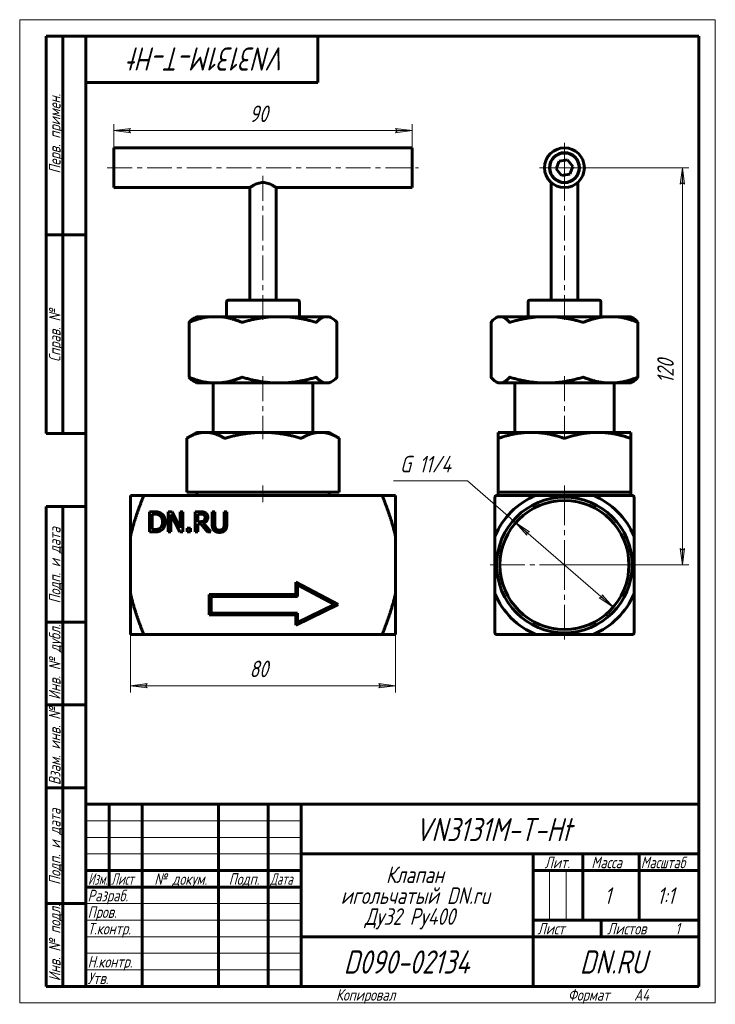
# Model space of a CAD drawing. Header units: millimetres. Extents: x 0 to 210, y 0 to 297.
import ezdxf

# ---------------------------------------------------------------- set-up
doc = ezdxf.new("R2010")
doc.units = ezdxf.units.MM
for name, pattern in [('K5LT_AXLED', [12, 7.5, -1.5, 1.5, -1.5]), ('K5LT_BASIC', [0]), ('K5LT_THIN', [0])]:
    doc.linetypes.add(name, pattern=pattern)
doc.layers.add('Системный слой', color=7, linetype='Continuous')
doc.layers.add('Системный слой (1)', color=7, linetype='Continuous', true_color=0x6c6c6c)
doc.styles.add('KDIMTEXTSTYLE', font='GOST_AU.SHX', dxfattribs={"width": 0.96, "oblique": 15, "height": 5})
doc.styles.add('KTEXTSTYLE', font='GOST_AU.SHX', dxfattribs={"width": 0.96, "height": 5})
doc.dimstyles.new('KDIMSTYLE (1.00)', dxfattribs={"dimtxt": 5, "dimasz": 1, "dimexe": 2, "dimexo": 0, "dimgap": 1, "dimtad": 1, "dimtxsty": 'KDIMTEXTSTYLE', "dimsah": 1, "dimcen": 0, "dimdle": 1, "dimadec": 0, "dimazin": 0, "dimtfac": 0.667, "dimtmove": 0, "dimatfit": 3, "dimfxl": 1, "dimtvp": 1, "dimtolj": 1, "dimtzin": 0, "dimarcsym": 0})

# ---------------------------------------------------------------- blocks, each defined once
blk = doc.blocks.new('U0')
at = {"layer": 'Системный слой (1)', "color": 143, "linetype": 'K5LT_BASIC', "lineweight": 60, "true_color": 0x33acca}
for p, q in [((28.45, 246.29), (69.45, 246.29)), ((77.45, 246.29), (118.45, 246.29))]:
    blk.add_line(p, q, dxfattribs=at)
blk = doc.blocks.new('U1')
at = {"layer": 'Системный слой (1)', "color": 143, "linetype": 'K5LT_BASIC', "lineweight": 60, "true_color": 0x33acca}
for p, q in [((28.45, 252.29), (28.45, 258.29)), ((28.45, 246.29), (28.45, 252.29))]:
    blk.add_line(p, q, dxfattribs=at)
blk = doc.blocks.new('U2')
at = {"layer": 'Системный слой (1)', "color": 143, "linetype": 'K5LT_BASIC', "lineweight": 60, "true_color": 0x33acca}
for p, q in [((51.11, 205.61), (51.12, 205.62)), ((51.12, 205.61), (51.11, 205.61)), ((51.11, 205.61), (51.11, 205.61)), ((51.12, 205.63), (51.13, 205.64)), ((51.12, 205.62), (51.12, 205.63)), ((51.12, 205.63), (51.12, 205.63)), ((51.12, 205.63), (51.12, 205.63)), ((51.12, 205.63), (51.12, 205.63)), ((51.12, 205.63), (51.12, 205.63)), ((51.12, 205.6), (51.12, 205.61)), ((51.13, 205.6), (51.12, 205.6)), ((51.13, 205.64), (51.13, 205.64)), ((51.17, 205.61), (51.13, 205.6)), ((51.13, 205.6), (51.13, 205.6)), ((51.13, 205.6), (51.13, 205.6)), ((51.13, 205.6), (51.13, 205.6)), ((51.19, 205.62), (51.17, 205.61)), ((51.2, 205.62), (51.19, 205.62)), ((51.21, 205.63), (51.2, 205.62)), ((51.25, 205.64), (51.21, 205.63)), ((51.21, 205.63), (51.21, 205.63)), ((51.21, 205.63), (51.21, 205.63))]:
    blk.add_line(p, q, dxfattribs=at)
blk = doc.blocks.new('U3')
at = {"layer": 'Системный слой (1)', "color": 143, "linetype": 'K5LT_BASIC', "lineweight": 60, "true_color": 0x33acca}
for p, q in [((51.11, 188.97), (51.13, 188.98)), ((51.12, 188.96), (51.11, 188.97)), ((51.11, 188.97), (51.11, 188.97)), ((51.12, 188.95), (51.12, 188.96)), ((51.12, 188.96), (51.12, 188.96)), ((51.12, 188.96), (51.12, 188.96)), ((51.12, 188.96), (51.12, 188.96)), ((51.12, 188.96), (51.12, 188.96)), ((51.13, 188.94), (51.12, 188.95)), ((51.13, 188.98), (51.13, 188.98)), ((51.13, 188.98), (51.13, 188.98)), ((51.13, 188.98), (51.13, 188.98)), ((51.13, 188.98), (51.14, 188.98)), ((51.14, 188.98), (51.17, 188.97)), ((51.17, 188.97), (51.22, 188.96)), ((51.22, 188.96), (51.22, 188.96)), ((51.22, 188.96), (51.22, 188.95)), ((51.22, 188.95), (51.23, 188.95)), ((51.23, 188.95), (51.24, 188.95)), ((51.24, 188.95), (51.25, 188.94))]:
    blk.add_line(p, q, dxfattribs=at)
blk = doc.blocks.new('U4')
at = {"layer": 'Системный слой (1)', "color": 143, "linetype": 'K5LT_BASIC', "lineweight": 60, "true_color": 0x33acca}
for p, q in [((93.22, 187.29), (93.56, 187.38)), ((93.56, 187.38), (93.9, 187.52)), ((93.9, 187.52), (94.24, 187.69)), ((94.24, 187.69), (94.73, 188.02)), ((94.73, 188.02), (95.23, 188.43)), ((95.23, 188.43), (95.76, 188.94))]:
    blk.add_line(p, q, dxfattribs=at)
blk = doc.blocks.new('U5')
at = {"layer": 'Системный слой (1)', "color": 143, "linetype": 'K5LT_BASIC', "lineweight": 60, "true_color": 0x33acca}
for p, q in [((93.56, 207.2), (93.22, 207.29)), ((93.9, 207.07), (93.56, 207.2)), ((94.24, 206.89), (93.9, 207.07)), ((94.73, 206.57), (94.24, 206.89)), ((95.23, 206.15), (94.73, 206.57)), ((95.76, 205.64), (95.23, 206.15))]:
    blk.add_line(p, q, dxfattribs=at)
blk = doc.blocks.new('U6')
at = {"layer": 'Системный слой (1)', "color": 143, "linetype": 'K5LT_BASIC', "lineweight": 60, "true_color": 0x33acca}
for p, q in [((118.45, 258.29), (118.45, 252.29)), ((118.45, 252.29), (118.45, 246.29))]:
    blk.add_line(p, q, dxfattribs=at)
blk = doc.blocks.new('D0')
at = {"layer": 'Системный слой (1)'}
for points in [[(37.95, 95.8), (38.45, 96.46), (33.45, 95.8), (38.45, 95.15)], [(113.45, 95.8), (108.45, 96.46), (108.95, 95.8), (108.45, 95.15)]]:
    blk.add_hatch(color=7, dxfattribs=at).paths.add_polyline_path(points)
at = {"layer": 'Системный слой (1)', "color": 7, "linetype": 'K5LT_THIN', "lineweight": 18, "true_color": 0xffffff}
for p, q in [((33.45, 147.1), (33.45, 93.8)), ((113.45, 140.91), (113.45, 93.8)), ((33.45, 95.8), (38.45, 96.46)), ((38.45, 95.15), (33.45, 95.8)), ((38.45, 96.46), (37.95, 95.8)), ((37.95, 95.8), (38.45, 95.15)), ((108.95, 95.8), (108.45, 96.46)), ((108.45, 96.46), (113.45, 95.8)), ((113.45, 95.8), (108.45, 95.15)), ((108.45, 95.15), (108.95, 95.8))]:
    blk.add_line(p, q, dxfattribs=at)
blk.add_wipeout([(69.36, 96.8), (69.36, 104.19), (77.21, 104.19), (77.21, 96.8)]).dxf.layer = 'Системный слой (1)'
blk.add_line((113.45, 95.8), (33.45, 95.8), dxfattribs=at)
at = {"layer": 'Системный слой (1)', "color": 7, "insert": (69.36, 103.39), "char_height": 5, "attachment_point": 1, "style": 'KTEXTSTYLE'}
blk.add_mtext('\\H5.0;\\W1.000;\\Q15;\\Q15;\\W0.965;80', dxfattribs=at)
blk = doc.blocks.new('KDIMARROW_01')
at = {"layer": 'Системный слой'}
blk.add_hatch(color=0, dxfattribs=at).paths.add_polyline_path([(-5, -0.66), (0, 0), (-5, 0.66), (-4.5, 0)])
at = {"layer": 'Системный слой', "color": 0, "linetype": 'K5LT_THIN', "lineweight": 18}
for p, q in [((-4.5, 0), (-5, 0.66)), ((-5, 0.66), (0, 0)), ((0, 0), (-5, -0.66)), ((-5, -0.66), (-4.5, 0))]:
    blk.add_line(p, q, dxfattribs=at)
at = {"layer": 'Системный слой (1)', "color": 0, "linetype": 'K5LT_THIN', "lineweight": 18}
blk.add_line((164.47, 132.29), (163.47, 132.29), dxfattribs=at)
blk = doc.blocks.new('D1')
at = {"layer": 'Системный слой (1)'}
for points in [[(28.45, 263.49), (33.45, 264.15), (32.95, 263.49), (33.45, 262.83)], [(118.45, 263.49), (113.45, 264.15), (113.95, 263.49), (113.45, 262.83)]]:
    blk.add_hatch(color=7, dxfattribs=at).paths.add_polyline_path(points)
at = {"layer": 'Системный слой (1)', "color": 7, "linetype": 'K5LT_THIN', "lineweight": 18, "true_color": 0xffffff}
for p, q in [((28.45, 258.29), (28.45, 265.49)), ((118.45, 258.29), (118.45, 265.49)), ((28.45, 263.49), (33.45, 264.15)), ((33.45, 262.83), (28.45, 263.49)), ((33.45, 264.15), (32.95, 263.49)), ((32.95, 263.49), (33.45, 262.83)), ((113.95, 263.49), (113.45, 264.15)), ((113.45, 264.15), (118.45, 263.49)), ((118.45, 263.49), (113.45, 262.83)), ((113.45, 262.83), (113.95, 263.49))]:
    blk.add_line(p, q, dxfattribs=at)
blk.add_wipeout([(69.36, 264.49), (69.36, 271.88), (77.21, 271.88), (77.21, 264.49)]).dxf.layer = 'Системный слой (1)'
blk.add_line((28.45, 263.49), (118.45, 263.49), dxfattribs=at)
at = {"layer": 'Системный слой (1)', "color": 7, "insert": (69.36, 271.08), "char_height": 5, "attachment_point": 1, "style": 'KTEXTSTYLE'}
blk.add_mtext('\\H5.0;\\W1.000;\\Q15;\\Q15;\\W0.965;90', dxfattribs=at)
blk = doc.blocks.new('U7')
at = {"layer": 'Системный слой (1)', "color": 143, "linetype": 'K5LT_BASIC', "lineweight": 60, "true_color": 0x33acca}
for p, q in [((142.32, 188.94), (142.85, 188.38)), ((142.85, 188.38), (143.35, 187.93)), ((143.35, 187.93), (143.84, 187.6)), ((143.84, 187.6), (144.09, 187.47)), ((144.09, 187.47), (144.35, 187.36)), ((144.35, 187.36), (144.6, 187.29))]:
    blk.add_line(p, q, dxfattribs=at)
blk = doc.blocks.new('U8')
at = {"layer": 'Системный слой (1)', "color": 143, "linetype": 'K5LT_BASIC', "lineweight": 60, "true_color": 0x33acca}
for p, q in [((142.85, 206.21), (142.32, 205.64)), ((143.35, 206.65), (142.85, 206.21)), ((143.84, 206.99), (143.35, 206.65)), ((144.09, 207.12), (143.84, 206.99)), ((144.35, 207.22), (144.09, 207.12)), ((144.6, 207.29), (144.35, 207.22))]:
    blk.add_line(p, q, dxfattribs=at)
blk = doc.blocks.new('U9')
at = {"layer": 'Системный слой (1)', "color": 143, "linetype": 'K5LT_BASIC', "lineweight": 60, "true_color": 0x33acca}
for p, q in [((186.47, 188.94), (186.51, 188.96)), ((186.51, 188.96), (186.52, 188.96)), ((186.52, 188.96), (186.52, 188.96)), ((186.52, 188.96), (186.53, 188.96)), ((186.53, 188.96), (186.54, 188.97)), ((186.54, 188.97), (186.56, 188.97)), ((186.56, 188.97), (186.6, 188.98)), ((186.6, 188.98), (186.61, 188.98)), ((186.61, 188.98), (186.61, 188.98)), ((186.61, 188.98), (186.61, 188.98)), ((186.61, 188.98), (186.61, 188.98)), ((186.61, 188.98), (186.62, 188.98)), ((186.62, 188.95), (186.61, 188.95)), ((186.61, 188.95), (186.61, 188.94)), ((186.62, 188.98), (186.62, 188.97)), ((186.62, 188.97), (186.62, 188.97)), ((186.62, 188.97), (186.62, 188.96)), ((186.62, 188.96), (186.62, 188.96)), ((186.62, 188.96), (186.62, 188.96)), ((186.62, 188.96), (186.62, 188.96)), ((186.62, 188.96), (186.62, 188.95)), ((186.62, 188.95), (186.62, 188.95))]:
    blk.add_line(p, q, dxfattribs=at)
blk = doc.blocks.new('U10')
at = {"layer": 'Системный слой (1)', "color": 143, "linetype": 'K5LT_BASIC', "lineweight": 60, "true_color": 0x33acca}
for p, q in [((186.49, 205.64), (186.47, 205.64)), ((186.5, 205.63), (186.49, 205.64)), ((186.51, 205.63), (186.5, 205.63)), ((186.56, 205.61), (186.51, 205.63)), ((186.51, 205.63), (186.51, 205.63)), ((186.51, 205.63), (186.51, 205.63)), ((186.59, 205.61), (186.56, 205.61)), ((186.6, 205.6), (186.59, 205.61)), ((186.61, 205.6), (186.6, 205.6)), ((186.6, 205.6), (186.6, 205.6)), ((186.6, 205.6), (186.6, 205.6)), ((186.61, 205.64), (186.62, 205.63)), ((186.62, 205.62), (186.61, 205.6)), ((186.61, 205.6), (186.61, 205.6)), ((186.62, 205.63), (186.62, 205.63)), ((186.62, 205.63), (186.62, 205.63)), ((186.62, 205.63), (186.62, 205.63)), ((186.62, 205.63), (186.62, 205.63)), ((186.62, 205.63), (186.62, 205.62)), ((186.62, 205.62), (186.62, 205.62)), ((186.62, 205.62), (186.62, 205.62))]:
    blk.add_line(p, q, dxfattribs=at)
blk = doc.blocks.new('U11')
at = {"layer": 'Системный слой (1)', "color": 30, "linetype": 'K5LT_AXLED', "lineweight": 18, "true_color": 0xff8000}
for q in [(164.47, 154.77), (141.99, 132.29), (186.94, 132.29), (164.47, 109.82)]:
    blk.add_line((164.47, 132.29), q, dxfattribs=at)
blk = doc.blocks.new('U12')
at = {"layer": 'Системный слой (1)', "color": 30, "linetype": 'K5LT_AXLED', "lineweight": 18, "true_color": 0xff8000}
for q in [(164.47, 260.29), (156.47, 252.29), (172.47, 252.29), (164.47, 244.29)]:
    blk.add_line((164.47, 252.29), q, dxfattribs=at)
blk = doc.blocks.new('D2')
at = {"layer": 'Системный слой (1)'}
for points in [[(200.72, 247.29), (200.06, 252.29), (199.4, 247.29), (200.06, 247.79)], [(200.06, 132.29), (200.72, 137.29), (200.06, 136.79), (199.4, 137.29)]]:
    blk.add_hatch(color=7, dxfattribs=at).paths.add_polyline_path(points)
at = {"layer": 'Системный слой (1)', "color": 7, "linetype": 'K5LT_THIN', "lineweight": 18, "true_color": 0xffffff}
for p, q in [((164.47, 252.29), (202.06, 252.29)), ((199.4, 247.29), (200.06, 252.29)), ((200.06, 252.29), (200.72, 247.29)), ((200.06, 247.79), (199.4, 247.29)), ((200.72, 247.29), (200.06, 247.79)), ((200.06, 132.29), (199.4, 137.29)), ((199.4, 137.29), (200.06, 136.79)), ((200.06, 136.79), (200.72, 137.29)), ((200.72, 137.29), (200.06, 132.29)), ((164.47, 132.29), (202.06, 132.29))]:
    blk.add_line(p, q, dxfattribs=at)
blk.add_wipeout([(199.06, 187.15), (191.68, 187.15), (191.68, 197.02), (199.06, 197.02)]).dxf.layer = 'Системный слой (1)'
blk.add_line((200.06, 132.29), (200.06, 252.29), dxfattribs=at)
at = {"layer": 'Системный слой (1)', "color": 7, "insert": (192.47, 187.15), "char_height": 5, "attachment_point": 1, "rotation": 90, "style": 'KTEXTSTYLE'}
blk.add_mtext('\\H5.0;\\W1.000;\\Q15;\\Q15;\\W0.965;120', dxfattribs=at)
blk = doc.blocks.new('D3')
at = {"layer": 'Системный слой (1)'}
for points in [[(153.95, 142.27), (149.74, 145.04), (153.09, 141.27), (153.14, 142.09)], [(179.19, 119.54), (175.84, 123.31), (175.79, 122.49), (174.98, 122.32)]]:
    blk.add_hatch(color=7, dxfattribs=at).paths.add_polyline_path(points)
at = {"layer": 'Системный слой (1)', "color": 7, "linetype": 'K5LT_THIN', "lineweight": 18, "true_color": 0xffffff}
for p, q in [((149.74, 145.04), (135.17, 157.66)), ((149.74, 145.04), (153.95, 142.27)), ((153.09, 141.27), (149.74, 145.04)), ((179.19, 119.54), (149.74, 145.04)), ((153.14, 142.09), (153.09, 141.27)), ((153.95, 142.27), (153.14, 142.09)), ((174.98, 122.32), (175.79, 122.49)), ((179.19, 119.54), (174.98, 122.32)), ((175.79, 122.49), (175.84, 123.31)), ((175.84, 123.31), (179.19, 119.54))]:
    blk.add_line(p, q, dxfattribs=at)
blk.add_wipeout([(114.81, 158.66), (114.81, 166.04), (132.43, 166.04), (132.43, 158.66)]).dxf.layer = 'Системный слой (1)'
blk.add_line((135.17, 157.66), (112.81, 157.66), dxfattribs=at)
at = {"layer": 'Системный слой (1)', "color": 7, "insert": (114.81, 165.25), "char_height": 5, "attachment_point": 1, "style": 'KTEXTSTYLE'}
blk.add_mtext('\\H5.0;\\W1.000;\\Q15;\\Q15;\\W0.965;G 11/4', dxfattribs=at)
blk = doc.blocks.new('U13')
at = {"color": 7, "linetype": 'K5LT_THIN', "lineweight": 18, "true_color": 0xffffff}
for p, q in [((0, 0), (0, 297)), ((0, 297), (210, 297)), ((210, 297), (210, 0)), ((20, 55), (85, 55)), ((20, 50), (85, 50)), ((20, 45), (85, 45)), ((159.96, 25), (159.96, 40)), ((164.98, 25), (164.98, 40)), ((20, 30), (85, 30)), ((20, 25), (85, 25)), ((20, 20), (85, 20)), ((20, 15), (85, 15)), ((20, 10), (85, 10)), ((210, 0), (0, 0))]:
    blk.add_line(p, q, dxfattribs=at)
at = {"color": 143, "linetype": 'K5LT_BASIC', "lineweight": 60, "true_color": 0x33acca}
for p, q in [((8, 172), (8, 292)), ((20, 292), (8, 292)), ((13, 172), (13, 292)), ((20, 5), (20, 292)), ((20, 292), (205, 292)), ((90, 292), (90, 278)), ((205, 292), (205, 5)), ((90, 278), (20, 278)), ((20, 232), (8, 232)), ((20, 172), (8, 172)), ((8, 5), (8, 150)), ((20, 150), (8, 150)), ((13, 5), (13, 150)), ((20, 115), (8, 115)), ((20, 90), (8, 90)), ((20, 65), (8, 65)), ((20, 60), (205, 60)), ((20, 5), (20, 60)), ((27, 35), (27, 60)), ((37, 5), (37, 60)), ((60, 5), (60, 60)), ((75, 5), (75, 60)), ((85, 5), (85, 60)), ((85, 45), (205, 45)), ((155, 5), (155, 45)), ((170, 25), (170, 45)), ((187, 25), (187, 45)), ((20, 40), (85, 40)), ((155, 40), (170, 40)), ((170, 40), (205, 40)), ((20, 35), (85, 35)), ((20, 30), (8, 30)), ((155, 25), (205, 25)), ((175.57, 20), (175.57, 25)), ((85, 20), (155, 20)), ((155, 20), (205, 20)), ((20, 5), (8, 5)), ((205, 5), (20, 5))]:
    blk.add_line(p, q, dxfattribs=at)
at = {"color": 7, "attachment_point": 1, "style": 'KTEXTSTYLE'}
for s, insert, char_height, rotation in [('\\H5.0;\\W1.000;\\Q15;\\Q15;\\W0.965;\\H7.00;VN3131M-T-Ht', (80.63, 281.64), 7, 180), ('\\H5.0;\\W1.000;\\Q15;\\Q15;\\W0.965;\\H3.50;Перв. примен.', (8.82, 250.52), 3.5, 90), ('\\H5.0;\\W1.000;\\Q15;\\Q15;\\W0.965;\\H3.50;Справ. №', (8.82, 193.63), 3.5, 90), ('\\H5.0;\\W1.000;\\Q15;\\Q15;\\W0.965;\\H3.50;Подп. и дата', (8.82, 120.66), 3.5, 90), ('\\H5.0;\\W1.000;\\Q15;\\Q15;\\W0.965;\\H3.50;Инв. № дубл.', (8.82, 91.57), 3.5, 90), ('\\H5.0;\\W1.000;\\Q15;\\Q15;\\W0.965;\\H3.50;Взам. инв. №', (8.82, 65.8), 3.5, 90), ('\\H5.0;\\W1.000;\\Q15;\\Q15;\\W0.965;\\H3.50;Подп. и дата', (8.82, 35.66), 3.5, 90), ('\\H5.0;\\W1.000;\\Q15;\\Q15;\\W0.965;\\H3.50;Инв. № подл.', (8.82, 6.57), 3.5, 90)]:
    blk.add_mtext(s, dxfattribs=dict(at, insert=insert, char_height=char_height, rotation=rotation))
for s, insert, char_height in [('\\H5.0;\\W1.000;\\Q15;\\Q15;\\W0.965;\\H7.00;VN3131M-T-Ht', (119.37, 55.86), 7), ('\\H5.0;\\W1.000;\\Q15;\\Q15;\\W0.965;\\H3.50;Лит.', (158.47, 44.18), 3.5), ('\\H5.0;\\W1.000;\\Q15;\\Q15;\\W0.965;\\H3.50;Масса', (172.58, 44.18), 3.5), ('\\H5.0;\\W1.000;\\Q15;\\Q15;\\W0.930;\\H3.50;Масштаб', (187.52, 44.18), 3.5), ('\\H5.0;\\W1.000;\\Q15;\\Q15;\\W0.784;\\H3.50;Изм.', (20.62, 39.18), 3.5), ('\\H5.0;\\W1.000;\\Q15;\\Q15;\\W0.799;\\H3.50;Лист', (27.61, 39.18), 3.5), ('\\H5.0;\\W1.000;\\Q15;\\Q15;\\W0.965;\\H3.50;№ докум.', (40.63, 39.18), 3.5), ('\\H5.0;\\W1.000;\\Q15;\\Q15;\\W0.965;\\H3.50;Подп.', (63.1, 39.18), 3.5), ('\\H5.0;\\W1.000;\\Q15;\\Q15;\\W0.799;\\H3.50;Дата', (75.61, 39.18), 3.5), ('\\H5.0;\\W1.000;\\Q15;\\Q15;\\W0.965;Клапан', (110.56, 41.21), 5), ('\\H5.0;\\W1.000;\\Q15;\\Q15;\\W0.965;\\H3.50;Разраб.', (20.5, 34.18), 3.5), ('\\H5.0;\\W1.000;\\Q15;\\Q15;\\W0.965;игольчатый DN.ru', (96.93, 34.9), 5), ('\\H5.0;\\W1.000;\\Q15;\\Q15;\\W0.965;1', (176.53, 34.9), 5), ('\\H5.0;\\W1.000;\\Q15;\\Q15;\\W0.965;{\\c16737820;1:1}', (192.44, 34.9), 5), ('\\H5.0;\\W1.000;\\Q15;\\Q15;\\W0.965;\\H3.50;Пров.', (20.5, 29.18), 3.5), ('\\H5.0;\\W1.000;\\Q15;\\Q15;\\W0.965;Ду32 Ру400', (104.14, 28.59), 5), ('\\H5.0;\\W1.000;\\Q15;\\Q15;\\W0.965;\\H3.50;Т.контр.', (20.5, 24.18), 3.5), ('\\H5.0;\\W1.000;\\Q15;\\Q15;\\W0.965;\\H3.50;Лист', (156.32, 24.18), 3.5), ('\\H5.0;\\W1.000;\\Q15;\\Q15;\\W0.965;\\H3.50;Листов', (177.36, 24.18), 3.5), ('\\H5.0;\\W1.000;\\Q15;\\Q15;\\W0.965;\\H3.50;1', (197.91, 24.18), 3.5), ('\\H5.0;\\W1.000;\\Q15;\\Q15;\\W0.965;\\H7.00;D090-02134', (97.8, 15.86), 7), ('\\H5.0;\\W1.000;\\Q15;\\Q15;\\W0.965;\\H7.00;DN.RU', (169.1, 15.86), 7), ('\\H5.0;\\W1.000;\\Q15;\\Q15;\\W0.965;\\H3.50;Н.контр.', (20.5, 14.18), 3.5), ('\\H5.0;\\W1.000;\\Q15;\\Q15;\\W0.965;\\H3.50;Утв.', (20.5, 9.18), 3.5), ('\\H5.0;\\W1.000;\\Q15;\\Q15;\\W0.965;\\H3.50;Копировал', (95.5, 4.18), 3.5), ('\\H5.0;\\W1.000;\\Q15;\\Q15;\\W0.965;\\H3.50;Формат', (165.5, 4.18), 3.5), ('\\H5.0;\\W1.000;\\Q15;\\Q15;\\W0.965;\\H3.50;A4', (185.5, 4.18), 3.5)]:
    blk.add_mtext(s, dxfattribs=dict(at, insert=insert, char_height=char_height))

msp = doc.modelspace()

# ---------------------------------------------------------------- linework, layer by layer
at = {"layer": 'Системный слой (1)', "color": 143, "linetype": 'K5LT_BASIC', "lineweight": 60, "true_color": 0x33acca}
for p, q in [((28.447, 258.292), (118.447, 258.292)), ((161.965, 251.901), (162.877, 254.262)), ((162.877, 254.262), (165.378, 254.653)), ((165.378, 254.653), (166.966, 252.682)), ((163.553, 249.931), (161.965, 251.901)), ((166.054, 250.322), (163.553, 249.931)), ((166.966, 252.682), (166.054, 250.322)), ((160.465, 212.292), (160.465, 247.82)), ((168.465, 212.292), (168.465, 247.82)), ((69.447, 212.292), (69.447, 246.292)), ((77.447, 212.292), (77.447, 246.292)), ((62.447, 207.292), (62.447, 211.792)), ((83.947, 212.292), (62.947, 212.292)), ((84.447, 207.292), (84.447, 211.792)), ((153.465, 207.292), (153.465, 211.792)), ((174.965, 212.292), (153.965, 212.292)), ((175.465, 207.292), (175.465, 211.792)), ((51.113, 188.971), (51.113, 205.613)), ((53.353, 207.292), (52.656, 206.889)), ((53.353, 207.292), (57.743, 207.292)), ((57.743, 207.292), (60.447, 207.292)), ((60.447, 207.292), (76.451, 207.292)), ((76.451, 207.292), (80.216, 207.292)), ((80.216, 207.292), (92.155, 207.292)), ((92.155, 207.292), (93.216, 207.292)), ((93.216, 207.292), (93.541, 207.292)), ((93.541, 207.292), (94.239, 206.889)), ((95.782, 188.971), (95.782, 205.613)), ((142.306, 188.968), (142.306, 205.615)), ((144.371, 207.292), (143.84, 206.985)), ((144.371, 207.292), (144.597, 207.292)), ((144.597, 207.292), (145.546, 207.292)), ((145.546, 207.292), (157.132, 207.292)), ((157.132, 207.292), (160.867, 207.292)), ((160.867, 207.292), (177.001, 207.292)), ((177.001, 207.292), (179.787, 207.292)), ((179.787, 207.292), (184.559, 207.292)), ((184.559, 207.292), (185.09, 206.985)), ((186.625, 188.968), (186.625, 205.615)), ((53.353, 187.292), (52.656, 187.694)), ((93.541, 187.292), (94.239, 187.694)), ((144.371, 187.292), (143.84, 187.598)), ((184.559, 187.292), (185.09, 187.598)), ((57.743, 187.292), (53.353, 187.292)), ((57.743, 187.292), (60.447, 187.292)), ((58.447, 172.292), (58.447, 187.292)), ((76.451, 187.292), (60.447, 187.292)), ((76.451, 187.292), (80.216, 187.292)), ((92.155, 187.292), (80.216, 187.292)), ((88.447, 172.292), (88.447, 187.292)), ((92.155, 187.292), (93.216, 187.292)), ((93.541, 187.292), (93.216, 187.292)), ((144.597, 187.292), (144.371, 187.292)), ((144.597, 187.292), (145.546, 187.292)), ((157.132, 187.292), (145.546, 187.292)), ((149.465, 172.292), (149.465, 187.292)), ((157.132, 187.292), (160.867, 187.292)), ((177.001, 187.292), (160.867, 187.292)), ((177.001, 187.292), (179.787, 187.292)), ((179.465, 172.292), (179.465, 187.292)), ((184.559, 187.292), (179.787, 187.292)), ((53.353, 172.292), (50.431, 170.604)), ((50.498, 170.642), (50.431, 170.604)), ((50.431, 154.292), (50.431, 170.604)), ((53.353, 172.292), (55.156, 172.292)), ((55.156, 172.292), (57.097, 172.292)), ((57.097, 172.292), (71.506, 172.292)), ((71.506, 172.292), (75.389, 172.292)), ((75.389, 172.292), (89.797, 172.292)), ((89.797, 172.292), (91.738, 172.292)), ((91.738, 172.292), (93.541, 172.292)), ((93.541, 172.292), (96.464, 170.604)), ((96.464, 170.604), (96.397, 170.642)), ((96.464, 154.292), (96.464, 170.604)), ((144.465, 170.642), (144.465, 172.292)), ((144.465, 172.292), (152.784, 172.292)), ((144.465, 170.642), (144.465, 154.292)), ((152.784, 172.292), (156.147, 172.292)), ((156.147, 172.292), (172.784, 172.292)), ((172.784, 172.292), (176.147, 172.292)), ((176.147, 172.292), (184.465, 172.292)), ((184.465, 172.292), (184.465, 170.642)), ((184.465, 154.292), (184.465, 170.642)), ((33.447, 140.907), (33.447, 153.292)), ((33.447, 153.292), (37.286, 153.292)), ((109.609, 153.292), (37.286, 153.292)), ((50.431, 154.292), (50.498, 154.292)), ((50.498, 154.292), (56.127, 154.292)), ((53.447, 153.292), (53.447, 154.292)), ((56.127, 154.292), (61.756, 154.292)), ((61.756, 154.292), (62.189, 154.292)), ((62.189, 154.292), (73.447, 154.292)), ((73.447, 154.292), (84.706, 154.292)), ((84.706, 154.292), (85.139, 154.292)), ((85.139, 154.292), (90.768, 154.292)), ((90.768, 154.292), (96.397, 154.292)), ((93.447, 153.292), (93.447, 154.292)), ((96.397, 154.292), (96.464, 154.292)), ((109.609, 153.292), (113.447, 153.292)), ((113.447, 153.292), (113.447, 140.907)), ((143.465, 140.907), (143.465, 152.792)), ((143.965, 153.292), (155.85, 153.292)), ((144.465, 153.292), (144.465, 154.292)), ((144.465, 154.292), (144.715, 154.292)), ((144.715, 154.292), (154.465, 154.292)), ((154.465, 154.292), (164.215, 154.292)), ((155.85, 153.292), (173.08, 153.292)), ((164.215, 154.292), (164.715, 154.292)), ((164.715, 154.292), (174.465, 154.292)), ((173.08, 153.292), (184.965, 153.292)), ((174.465, 154.292), (184.215, 154.292)), ((184.215, 154.292), (184.465, 154.292)), ((184.465, 153.292), (184.465, 154.292)), ((185.465, 152.792), (185.465, 140.907)), ((39.149, 142.265), (39.149, 148.365)), ((39.149, 148.365), (40.538, 148.365)), ((40.578, 147.663), (39.96, 147.663)), ((39.96, 147.663), (39.96, 142.967)), ((44.839, 148.365), (45.991, 148.365)), ((44.839, 142.265), (44.839, 148.365)), ((48.294, 142.265), (45.595, 147.525)), ((45.595, 147.525), (45.595, 142.265)), ((45.991, 148.365), (48.448, 143.535)), ((48.448, 143.535), (48.448, 148.365)), ((48.448, 148.365), (49.204, 148.365)), ((49.204, 148.365), (49.204, 142.265)), ((52.981, 148.365), (54.553, 148.365)), ((52.981, 142.265), (52.981, 148.365)), ((53.791, 147.663), (53.791, 145.369)), ((54.597, 147.663), (53.791, 147.663)), ((58.112, 148.365), (58.922, 148.365)), ((58.112, 144.559), (58.112, 148.365)), ((58.922, 148.365), (58.922, 144.559)), ((61.715, 144.539), (61.715, 148.365)), ((61.715, 148.365), (62.526, 148.365)), ((62.526, 148.365), (62.526, 144.559)), ((39.96, 142.967), (40.578, 142.967)), ((50.598, 142.265), (50.598, 143.432)), ((50.598, 143.432), (51.577, 143.432)), ((51.577, 143.432), (51.577, 142.265)), ((53.791, 145.369), (54.503, 145.369)), ((54.721, 144.692), (53.791, 144.692)), ((53.791, 144.692), (53.791, 142.265)), ((56.649, 142.265), (54.721, 144.692)), ((55.531, 144.92), (57.701, 142.265)), ((33.447, 140.907), (33.447, 123.677)), ((40.553, 142.265), (39.149, 142.265)), ((45.595, 142.265), (44.839, 142.265)), ((49.204, 142.265), (48.294, 142.265)), ((51.577, 142.265), (50.598, 142.265)), ((53.791, 142.265), (52.981, 142.265)), ((57.701, 142.265), (56.649, 142.265)), ((113.447, 140.907), (113.447, 123.677)), ((143.465, 123.677), (143.465, 140.907)), ((185.465, 140.907), (185.465, 123.677)), ((83.355, 127.111), (96.18, 120.359)), ((83.355, 123.333), (83.355, 127.111)), ((95.026, 120.376), (83.877, 126.246)), ((83.877, 126.246), (83.877, 122.81)), ((33.447, 111.292), (33.447, 123.677)), ((57.24, 117.239), (57.24, 123.333)), ((57.24, 123.333), (83.355, 123.333)), ((57.762, 122.81), (57.762, 117.761)), ((83.877, 122.81), (57.762, 122.81)), ((113.447, 123.677), (113.447, 111.292)), ((143.465, 111.792), (143.465, 123.677)), ((185.465, 123.677), (185.465, 111.792)), ((96.18, 120.359), (83.355, 114.089)), ((83.877, 114.926), (95.026, 120.376)), ((83.355, 117.239), (57.24, 117.239)), ((57.762, 117.761), (83.877, 117.761)), ((83.355, 114.089), (83.355, 117.239)), ((83.877, 117.761), (83.877, 114.926)), ((37.286, 111.292), (33.447, 111.292)), ((37.286, 111.292), (109.609, 111.292)), ((113.447, 111.292), (109.609, 111.292)), ((155.85, 111.292), (143.965, 111.292)), ((173.08, 111.292), (155.85, 111.292)), ((184.965, 111.292), (173.08, 111.292))]:
    msp.add_line(p, q, dxfattribs=at)
at = {"layer": 'Системный слой (1)', "color": 30, "linetype": 'K5LT_AXLED', "lineweight": 18, "true_color": 0xff8000}
for p, q in [((26.447, 252.292), (120.447, 252.292)), ((73.447, 249.82), (73.447, 205.292)), ((164.465, 249.82), (164.465, 205.292)), ((73.447, 189.292), (73.447, 170.292)), ((164.465, 189.292), (164.465, 170.292)), ((73.447, 156.292), (73.447, 151.292)), ((164.465, 156.292), (164.465, 151.292))]:
    msp.add_line(p, q, dxfattribs=at)
at = {"layer": 'Системный слой (1)', "color": 143, "linetype": 'K5LT_BASIC', "lineweight": 60, "true_color": 0x33acca}
for centre, radius in [((164.465, 252.292), 6), ((164.465, 252.292), 4.533), ((164.465, 252.292), 4.433), ((164.465, 132.292), 20.477), ((164.465, 132.292), 19.477)]:
    msp.add_circle(centre, radius, dxfattribs=at)
for centre, radius, start, end in [((62.947, 211.792), 0.5, 90, 180), ((83.947, 211.792), 0.5, 0, 90), ((153.965, 211.792), 0.5, 90, 180), ((174.965, 211.792), 0.5, 0, 90), ((143.965, 152.792), 0.5, 90, 180), ((164.465, 132.292), 22.698, 112.30571, 157.69429), ((164.465, 132.292), 22.698, 22.30571, 67.69429), ((184.965, 152.792), 0.5, 0, 90), ((164.465, 132.292), 22.698, 202.30571, 247.69429), ((164.465, 132.292), 22.698, 292.30571, 337.69429), ((143.965, 111.792), 0.5, 180, 270), ((184.965, 111.792), 0.5, 270, 0)]:
    msp.add_arc(centre, radius, start, end, dxfattribs=at)
for points, knots in [([(73.447, 247.82), (72.921, 247.82), (72.381, 247.717), (71.405, 247.397), (70.967, 247.186), (70.275, 246.816), (69.969, 246.628), (69.555, 246.365), (69.447, 246.292), (69.447, 246.292)], [0, 0, 0, 0, 0.15781094, 0.15781094, 0.31562188, 0.31562188, 0.47169668, 0.47169668, 0.62777149, 0.62777149, 0.62777149, 0.62777149]), ([(77.447, 246.292), (77.447, 246.292), (77.34, 246.365), (76.926, 246.628), (76.62, 246.816), (75.928, 247.186), (75.49, 247.397), (74.514, 247.717), (73.973, 247.82), (73.447, 247.82)], [1.88332046, 1.88332046, 1.88332046, 1.88332046, 2.03938926, 2.03938926, 2.19546406, 2.19546406, 2.353275, 2.353275, 2.51108594, 2.51108594, 2.51108594, 2.51108594]), ([(67.416, 205.642), (67.397, 205.637), (67.378, 205.632), (67.291, 205.612), (67.221, 205.604), (67.094, 205.604), (67.031, 205.612), (66.963, 205.632), (66.949, 205.637), (66.935, 205.642)], [0.217133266, 0.217133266, 0.217133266, 0.217133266, 0.222914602, 0.222914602, 0.242670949, 0.242670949, 0.262427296, 0.262427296, 0.268208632, 0.268208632, 0.268208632, 0.268208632]), ([(89.609, 205.642), (89.604, 205.637), (89.598, 205.632), (89.564, 205.612), (89.524, 205.604), (89.429, 205.604), (89.37, 205.612), (89.288, 205.632), (89.269, 205.637), (89.251, 205.642)], [0.217133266, 0.217133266, 0.217133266, 0.217133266, 0.222914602, 0.222914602, 0.242670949, 0.242670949, 0.262427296, 0.262427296, 0.268208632, 0.268208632, 0.268208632, 0.268208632]), ([(95.781, 205.613), (95.781, 205.617), (95.779, 205.621), (95.772, 205.632), (95.768, 205.637), (95.763, 205.642)], [0.254745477, 0.254745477, 0.254745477, 0.254745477, 0.262427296, 0.262427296, 0.268208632, 0.268208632, 0.268208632, 0.268208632]), ([(142.321, 205.642), (142.316, 205.637), (142.312, 205.632), (142.307, 205.623), (142.306, 205.619), (142.306, 205.615)], [0.217133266, 0.217133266, 0.217133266, 0.217133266, 0.222914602, 0.222914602, 0.229146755, 0.229146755, 0.229146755, 0.229146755]), ([(148.17, 205.642), (148.151, 205.637), (148.133, 205.632), (148.052, 205.612), (147.994, 205.604), (147.902, 205.604), (147.864, 205.612), (147.833, 205.632), (147.827, 205.637), (147.822, 205.642)], [0.217133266, 0.217133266, 0.217133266, 0.217133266, 0.222914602, 0.222914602, 0.242670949, 0.242670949, 0.262427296, 0.262427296, 0.268208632, 0.268208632, 0.268208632, 0.268208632]), ([(170.314, 205.642), (170.3, 205.637), (170.286, 205.632), (170.216, 205.612), (170.152, 205.604), (170.025, 205.604), (169.954, 205.612), (169.868, 205.632), (169.848, 205.637), (169.83, 205.642)], [0.217133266, 0.217133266, 0.217133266, 0.217133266, 0.222914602, 0.222914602, 0.242670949, 0.242670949, 0.262427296, 0.262427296, 0.268208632, 0.268208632, 0.268208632, 0.268208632]), ([(66.935, 188.941), (66.949, 188.947), (66.963, 188.952), (67.031, 188.971), (67.094, 188.979), (67.221, 188.979), (67.291, 188.971), (67.378, 188.952), (67.397, 188.947), (67.416, 188.941)], [0.056916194, 0.056916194, 0.056916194, 0.056916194, 0.062697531, 0.062697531, 0.082453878, 0.082453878, 0.102210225, 0.102210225, 0.107991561, 0.107991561, 0.107991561, 0.107991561]), ([(89.251, 188.941), (89.269, 188.947), (89.288, 188.952), (89.37, 188.971), (89.429, 188.979), (89.524, 188.979), (89.564, 188.971), (89.598, 188.952), (89.604, 188.947), (89.609, 188.941)], [0.056916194, 0.056916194, 0.056916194, 0.056916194, 0.062697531, 0.062697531, 0.082453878, 0.082453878, 0.102210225, 0.102210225, 0.107991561, 0.107991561, 0.107991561, 0.107991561]), ([(95.763, 188.941), (95.768, 188.947), (95.772, 188.952), (95.779, 188.962), (95.781, 188.967), (95.781, 188.971)], [0.056916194, 0.056916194, 0.056916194, 0.056916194, 0.062697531, 0.062697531, 0.070379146, 0.070379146, 0.070379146, 0.070379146]), ([(142.306, 188.968), (142.306, 188.965), (142.307, 188.961), (142.312, 188.952), (142.316, 188.947), (142.321, 188.941)], [0.095978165, 0.095978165, 0.095978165, 0.095978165, 0.102210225, 0.102210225, 0.107991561, 0.107991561, 0.107991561, 0.107991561]), ([(147.822, 188.941), (147.827, 188.947), (147.833, 188.952), (147.864, 188.971), (147.902, 188.979), (147.994, 188.979), (148.052, 188.971), (148.133, 188.952), (148.151, 188.947), (148.17, 188.941)], [0.056916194, 0.056916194, 0.056916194, 0.056916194, 0.062697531, 0.062697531, 0.082453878, 0.082453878, 0.102210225, 0.102210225, 0.107991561, 0.107991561, 0.107991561, 0.107991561]), ([(169.83, 188.941), (169.848, 188.947), (169.868, 188.952), (169.954, 188.971), (170.025, 188.979), (170.152, 188.979), (170.216, 188.971), (170.286, 188.952), (170.3, 188.947), (170.314, 188.941)], [0.056916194, 0.056916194, 0.056916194, 0.056916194, 0.062697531, 0.062697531, 0.082453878, 0.082453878, 0.102210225, 0.102210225, 0.107991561, 0.107991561, 0.107991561, 0.107991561]), ([(62.189, 170.642), (62.169, 170.637), (62.15, 170.632), (62.063, 170.612), (61.996, 170.604), (61.882, 170.604), (61.829, 170.612), (61.777, 170.632), (61.766, 170.637), (61.756, 170.642)], [0.217133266, 0.217133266, 0.217133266, 0.217133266, 0.222914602, 0.222914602, 0.242670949, 0.242670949, 0.262427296, 0.262427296, 0.268208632, 0.268208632, 0.268208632, 0.268208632]), ([(85.139, 170.642), (85.129, 170.637), (85.118, 170.632), (85.066, 170.612), (85.013, 170.604), (84.899, 170.604), (84.832, 170.612), (84.745, 170.632), (84.725, 170.637), (84.706, 170.642)], [0.217133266, 0.217133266, 0.217133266, 0.217133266, 0.222914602, 0.222914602, 0.242670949, 0.242670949, 0.262427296, 0.262427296, 0.268208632, 0.268208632, 0.268208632, 0.268208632]), ([(144.715, 170.642), (144.698, 170.637), (144.682, 170.632), (144.612, 170.612), (144.565, 170.604), (144.499, 170.604), (144.477, 170.612), (144.466, 170.632), (144.465, 170.637), (144.465, 170.642)], [0.217133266, 0.217133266, 0.217133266, 0.217133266, 0.222914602, 0.222914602, 0.242670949, 0.242670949, 0.262427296, 0.262427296, 0.268208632, 0.268208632, 0.268208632, 0.268208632]), ([(164.715, 170.642), (164.698, 170.637), (164.681, 170.632), (164.6, 170.612), (164.531, 170.604), (164.399, 170.604), (164.33, 170.612), (164.25, 170.632), (164.232, 170.637), (164.215, 170.642)], [0.217133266, 0.217133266, 0.217133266, 0.217133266, 0.222914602, 0.222914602, 0.242670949, 0.242670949, 0.262427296, 0.262427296, 0.268208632, 0.268208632, 0.268208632, 0.268208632]), ([(184.465, 170.642), (184.465, 170.637), (184.464, 170.632), (184.454, 170.612), (184.431, 170.604), (184.365, 170.604), (184.319, 170.612), (184.249, 170.632), (184.232, 170.637), (184.215, 170.642)], [0.217133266, 0.217133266, 0.217133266, 0.217133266, 0.222914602, 0.222914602, 0.242670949, 0.242670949, 0.262427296, 0.262427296, 0.268208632, 0.268208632, 0.268208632, 0.268208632]), ([(37.286, 153.292), (37.31, 153.292), (37.331, 153.28), (37.361, 153.231), (37.369, 153.192), (37.369, 153.099), (37.361, 153.041), (37.331, 152.917), (37.31, 152.851), (37.286, 152.792)], [0.043269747, 0.043269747, 0.043269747, 0.043269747, 0.062498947, 0.062498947, 0.0821926, 0.0821926, 0.101886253, 0.101886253, 0.121115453, 0.121115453, 0.121115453, 0.121115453]), ([(109.609, 152.792), (109.585, 152.851), (109.563, 152.917), (109.533, 153.041), (109.525, 153.099), (109.525, 153.192), (109.533, 153.231), (109.563, 153.28), (109.585, 153.292), (109.609, 153.292)], [0.204007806, 0.204007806, 0.204007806, 0.204007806, 0.223237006, 0.223237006, 0.242930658, 0.242930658, 0.262624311, 0.262624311, 0.281853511, 0.281853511, 0.281853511, 0.281853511]), ([(37.286, 111.792), (37.31, 111.732), (37.331, 111.667), (37.361, 111.543), (37.369, 111.485), (37.369, 111.392), (37.361, 111.353), (37.331, 111.303), (37.31, 111.292), (37.286, 111.292)], [0.043269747, 0.043269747, 0.043269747, 0.043269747, 0.062498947, 0.062498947, 0.0821926, 0.0821926, 0.101886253, 0.101886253, 0.121115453, 0.121115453, 0.121115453, 0.121115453]), ([(109.609, 111.292), (109.585, 111.292), (109.563, 111.303), (109.533, 111.353), (109.525, 111.392), (109.525, 111.485), (109.533, 111.543), (109.563, 111.667), (109.585, 111.732), (109.609, 111.792)], [0.204007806, 0.204007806, 0.204007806, 0.204007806, 0.223237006, 0.223237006, 0.242930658, 0.242930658, 0.262624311, 0.262624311, 0.281853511, 0.281853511, 0.281853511, 0.281853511])]:
    msp.add_open_spline(points, degree=3, knots=knots, dxfattribs=at)
for points, weights in [([(51.132, 205.642), (51.931, 206.471), (52.656, 206.889)], [1.00137421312, 1.01514711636, 1.01238353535]), ([(57.743, 207.292), (54.714, 207.049), (51.254, 205.642)], [1, 1.02498423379, 1.00137421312]), ([(66.935, 205.642), (63.476, 207.049), (60.447, 207.292)], [1.00137421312, 1.02498423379, 1]), ([(76.451, 207.292), (72.233, 207.049), (67.416, 205.642)], [1, 1.02498423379, 1.00137421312]), ([(89.251, 205.642), (84.433, 207.049), (80.216, 207.292)], [1.00137421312, 1.02498423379, 1]), ([(92.155, 207.292), (90.967, 207.049), (89.609, 205.642)], [1, 1.02498423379, 1.00137421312]), ([(147.822, 205.642), (146.608, 207.049), (145.546, 207.292)], [1.00137421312, 1.02498423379, 1]), ([(157.132, 207.292), (152.949, 207.049), (148.17, 205.642)], [1, 1.02498423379, 1.00137421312]), ([(169.83, 205.642), (165.051, 207.049), (160.867, 207.292)], [1.00137421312, 1.02498423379, 1]), ([(177.001, 207.292), (173.879, 207.049), (170.314, 205.642)], [1, 1.02498423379, 1.00137421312]), ([(186.473, 205.642), (182.908, 207.049), (179.787, 207.292)], [1.00137421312, 1.02498423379, 1]), ([(185.09, 206.985), (185.809, 206.57), (186.61, 205.642)], [1.01146882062, 1.01681915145, 1.00137421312]), ([(52.656, 187.694), (51.931, 188.113), (51.132, 188.941)], [1.01238353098, 1.01514712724, 1.00137421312]), ([(51.254, 188.941), (54.714, 187.534), (57.743, 187.292)], [1.00137421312, 1.02498423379, 1]), ([(60.447, 187.292), (63.476, 187.534), (66.935, 188.941)], [1, 1.02498423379, 1.00137421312]), ([(67.416, 188.941), (72.233, 187.534), (76.451, 187.292)], [1.00137421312, 1.02498423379, 1]), ([(80.216, 187.292), (84.433, 187.534), (89.251, 188.941)], [1, 1.02498423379, 1.00137421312]), ([(89.609, 188.941), (90.967, 187.534), (92.155, 187.292)], [1.00137421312, 1.02498423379, 1]), ([(145.546, 187.292), (146.608, 187.534), (147.822, 188.941)], [1, 1.02498423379, 1.00137421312]), ([(148.17, 188.941), (152.949, 187.534), (157.132, 187.292)], [1.00137421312, 1.02498423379, 1]), ([(160.867, 187.292), (165.051, 187.534), (169.83, 188.941)], [1, 1.02498423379, 1.00137421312]), ([(170.314, 188.941), (173.879, 187.534), (177.001, 187.292)], [1.00137421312, 1.02498423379, 1]), ([(179.787, 187.292), (182.908, 187.534), (186.473, 188.941)], [1, 1.02498423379, 1.00137421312]), ([(186.61, 188.941), (185.809, 188.014), (185.09, 187.598)], [1.00137421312, 1.01681920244, 1.01146878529]), ([(55.156, 172.292), (52.981, 172.049), (50.498, 170.642)], [1, 1.02498423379, 1.00137421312]), ([(61.756, 170.642), (59.272, 172.049), (57.097, 172.292)], [1.00137421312, 1.02498423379, 1]), ([(71.506, 172.292), (67.157, 172.049), (62.189, 170.642)], [1, 1.02498423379, 1.00137421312]), ([(84.706, 170.642), (79.738, 172.049), (75.389, 172.292)], [1.00137421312, 1.02498423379, 1]), ([(89.797, 172.292), (87.622, 172.049), (85.139, 170.642)], [1, 1.02498423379, 1.00137421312]), ([(96.397, 170.642), (93.913, 172.049), (91.738, 172.292)], [1.00137421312, 1.02498423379, 1]), ([(152.784, 172.292), (149.017, 172.049), (144.715, 170.642)], [1, 1.02498423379, 1.00137421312]), ([(164.215, 170.642), (159.913, 172.049), (156.147, 172.292)], [1.00137421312, 1.02498423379, 1]), ([(172.784, 172.292), (169.017, 172.049), (164.715, 170.642)], [1, 1.02498423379, 1.00137421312]), ([(184.215, 170.642), (179.913, 172.049), (176.147, 172.292)], [1.00137421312, 1.02498423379, 1]), ([(37.286, 152.792), (34.583, 146.09), (33.447, 140.907)], [1.0019615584, 1.02814587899, 1]), ([(113.447, 140.907), (112.311, 146.09), (109.609, 152.792)], [1, 1.02814587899, 1.0019615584]), ([(33.447, 123.677), (34.583, 118.493), (37.286, 111.792)], [1, 1.02814587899, 1.0019615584]), ([(109.609, 111.792), (112.311, 118.493), (113.447, 123.677)], [1.0019615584, 1.02814587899, 1])]:
    msp.add_rational_spline(points, weights, degree=2, dxfattribs=at)
for points in [[(40.538, 148.365), (41.399, 148.365), (42.377, 148.108), (42.723, 147.881)], [(42.189, 147.297), (41.863, 147.49), (41.127, 147.663), (40.578, 147.663)], [(43.114, 145.32), (43.114, 146.022), (42.649, 147.015), (42.189, 147.297)], [(42.723, 147.881), (43.312, 147.49), (43.959, 146.2), (43.959, 145.31)], [(54.553, 148.365), (55.077, 148.365), (55.783, 148.251), (56.105, 148.044)], [(55.566, 147.455), (55.393, 147.569), (54.933, 147.663), (54.597, 147.663)], [(56.797, 146.709), (56.797, 146.042), (56.115, 145.137), (55.531, 144.92)], [(55.952, 146.645), (55.952, 146.912), (55.764, 147.322), (55.566, 147.455)], [(55.605, 145.686), (55.783, 145.854), (55.952, 146.328), (55.952, 146.645)], [(56.105, 148.044), (56.426, 147.836), (56.797, 147.188), (56.797, 146.709)], [(40.578, 142.967), (41.117, 142.967), (41.932, 143.14), (42.264, 143.372)], [(42.264, 143.372), (42.689, 143.659), (43.114, 144.608), (43.114, 145.32)], [(43.959, 145.31), (43.959, 144.475), (43.282, 143.13), (42.713, 142.754)], [(54.503, 145.369), (54.854, 145.369), (55.413, 145.493), (55.605, 145.686)], [(58.695, 142.7), (58.374, 143.016), (58.112, 143.906), (58.112, 144.559)], [(58.922, 144.559), (58.922, 144.134), (59.031, 143.56), (59.184, 143.328)], [(59.184, 143.328), (59.348, 143.081), (59.911, 142.828), (60.316, 142.828)], [(60.316, 142.828), (60.697, 142.828), (61.29, 143.081), (61.453, 143.328)], [(61.453, 143.328), (61.607, 143.56), (61.715, 144.129), (61.715, 144.539)], [(62.526, 144.559), (62.526, 143.921), (62.269, 143.011), (61.943, 142.7)], [(42.713, 142.754), (42.249, 142.463), (41.295, 142.265), (40.553, 142.265)], [(60.316, 142.136), (59.778, 142.136), (58.977, 142.418), (58.695, 142.7)], [(61.943, 142.7), (61.651, 142.413), (60.88, 142.136), (60.316, 142.136)]]:
    msp.add_open_spline(points, degree=2, dxfattribs=at)

# ---------------------------------------------------------------- block references
at = {"layer": 'Системный слой (1)'}
for name in ['U12', 'U1', 'U6', 'U0', 'U2', 'U5', 'U8', 'U10', 'U3', 'U4', 'U7', 'U9', 'U11']:
    msp.add_blockref(name, (0, 0), dxfattribs=at)

# ---------------------------------------------------------------- next in the draw order: dimensions: what is measured, and where the dimension line sits
at = {"layer": 'Системный слой (1)', "color": 7}
for base, p1, p2, picture, middle in [((28.447, 263.493), (118.447, 258.292), (28.447, 258.292), 'D1', (73.447, 263.493)), ((113.447, 95.804), (33.447, 147.099), (113.447, 140.907), 'D0', (73.447, 95.804))]:
    dim = msp.add_linear_dim(base=base, p1=p1, p2=p2, dimstyle='KDIMSTYLE (1.00)', override={"dimexo": 0, "dimpost": '\\H5.0;\\W0.965;\\Q15;<>', "dimblk1": 'KDIMARROW_01', "dimblk2": 'KDIMARROW_01', "dimse1": 0, "dimse2": 0, "dimclrt": 7, "dimtol": 1, "dimtp": 0, "dimtm": 0, "dimtdec": 5, "dimtolj": 1}, dxfattribs=at)
    dim.commit()
    dim.dimension.update_dxf_attribs({"geometry": picture, "text_midpoint": middle, "dimtype": 160})
dim = msp.add_linear_dim(base=(200.061, 132.292), p1=(164.465, 252.292), p2=(164.465, 132.292), angle=90, dimstyle='KDIMSTYLE (1.00)', override={"dimexo": 0, "dimpost": '\\H5.0;\\W0.965;\\Q15;<>', "dimblk1": 'KDIMARROW_01', "dimblk2": 'KDIMARROW_01', "dimse1": 0, "dimse2": 0, "dimclrt": 7, "dimtol": 1, "dimtp": 0, "dimtm": 0, "dimtdec": 5, "dimtolj": 1}, dxfattribs=at)
dim.commit()
dim.dimension.update_dxf_attribs({"geometry": 'D2', "text_midpoint": (200.061, 192.292), "dimtype": 160})

# ---------------------------------------------------------------- next in the draw order: dimensions: what is measured, and where the dimension line sits
dim = msp.add_diameter_dim_2p(p1=(179.19, 119.543), p2=(149.741, 145.04), text='\\H5.0;\\W0.965;\\Q15;\\H5.0;\\W0.965;\\Q15;\\Q15;G 11/4', dimstyle='KDIMSTYLE (1.00)', override={"dimtih": 1, "dimtoh": 1, "dimblk1": 'KDIMARROW_01', "dimblk2": 'KDIMARROW_01', "dimclrt": 7, "dimtmove": 1, "dimatfit": 2, "dimtolj": 1}, dxfattribs=at)
dim.commit()
dim.dimension.update_dxf_attribs({"geometry": 'D3', "text_midpoint": (133.167, 157.658), "dimtype": 163})

# ---------------------------------------------------------------- next in the draw order: block references
msp.add_blockref('U13', (0, 0))

doc.saveas('drawing.dxf')
